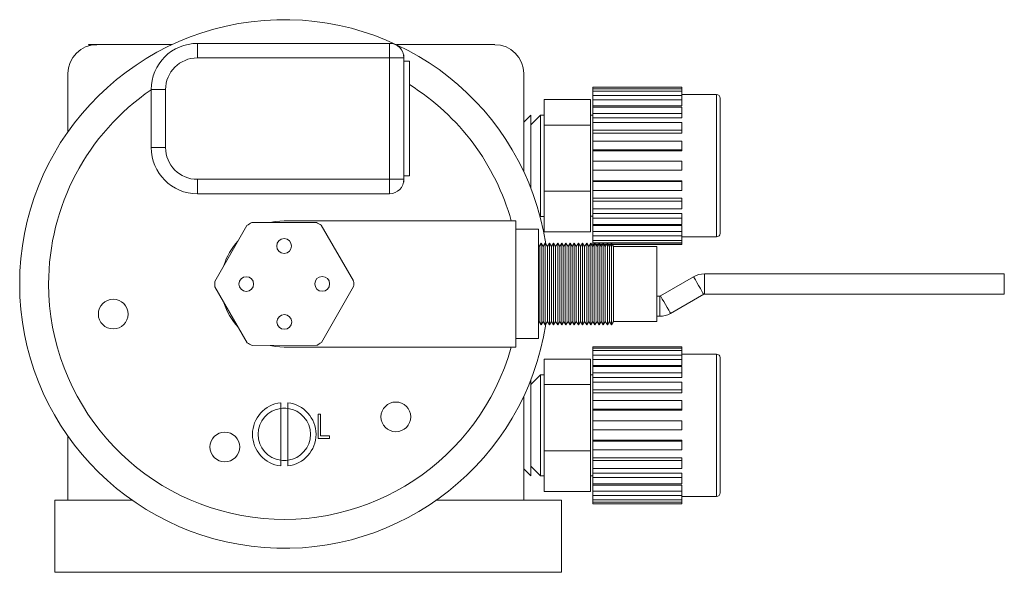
# Model space of a CAD drawing. Header units: inches. Extents: x 1.04 to 8.17, y 1.34 to 8.67.
# Tile 1 of 17: x 1.04 to 3.88, y 1.34 to 2.94. Entities that reach past the tile are written whole.
import ezdxf

# ---------------------------------------------------------------- set-up
doc = ezdxf.new("R2010")
doc.units = ezdxf.units.IN
doc.header["$MEASUREMENT"] = 0

msp = doc.modelspace()

# ---------------------------------------------------------------- linework, layer by layer
at = {"color": 7, "linetype": 'Continuous', "lineweight": 15}
for p, q in [((1.2423, 2.8653), (1.2451, 2.8625)), ((1.2423, 2.8653), (1.2664, 2.8653)), ((1.2664, 2.8653), (1.4825, 2.8653)), ((1.5558, 2.8689), (1.5558, 2.8273)), ((1.5558, 2.8689), (2.1088, 2.8689)), ((2.1088, 2.8689), (2.1088, 2.8273)), ((2.129, 2.8653), (2.4121, 2.8653)), ((2.1502, 2.8355), (2.1498, 2.8347)), ((2.1502, 2.8317), (2.1502, 2.8355)), ((2.1088, 2.8273), (1.5558, 2.8273)), ((2.1088, 2.4773), (2.1088, 2.8273)), ((2.1504, 2.8273), (2.1088, 2.8273)), ((2.1504, 2.8273), (2.1504, 2.7069)), ((2.1664, 2.8176), (2.1504, 2.8176)), ((2.1664, 2.487), (2.1664, 2.8176)), ((1.1831, 2.7819), (1.1831, 2.6143)), ((2.4954, 2.4989), (2.4954, 2.7819)), ((1.4641, 2.7356), (1.4224, 2.7356)), ((1.4224, 2.5689), (1.4224, 2.7356)), ((1.4641, 2.7356), (1.4641, 2.5689)), ((2.9508, 2.7429), (2.6941, 2.7429)), ((2.6941, 2.7426), (2.6941, 2.7429)), ((2.6941, 2.7426), (2.9508, 2.7426)), ((2.6941, 2.7383), (2.6941, 2.7426)), ((2.9508, 2.7383), (2.6941, 2.7383)), ((2.6941, 2.7316), (2.6941, 2.7383)), ((2.6941, 2.7316), (2.9508, 2.7316)), ((2.6941, 2.7188), (2.6941, 2.7316)), ((2.9508, 2.7429), (2.9508, 2.7426)), ((2.9508, 2.7383), (2.9508, 2.7426)), ((2.9508, 2.7383), (2.9508, 2.7316)), ((2.9508, 2.7188), (2.9508, 2.7316)), ((2.6874, 2.7071), (2.5541, 2.7071)), ((2.5541, 2.6336), (2.5541, 2.7071)), ((2.6874, 2.7071), (2.6874, 2.6336)), ((2.9508, 2.7188), (2.6941, 2.7188)), ((2.6941, 2.7059), (2.6941, 2.7188)), ((2.6941, 2.7059), (2.9508, 2.7059)), ((2.6941, 2.6886), (2.6941, 2.7059)), ((3.0508, 2.7213), (2.9508, 2.7213)), ((2.9508, 2.7188), (2.9508, 2.7059)), ((2.9508, 2.6886), (2.9508, 2.7059)), ((3.0608, 2.7113), (3.0608, 2.6965)), ((3.0608, 2.6965), (3.0608, 2.3213)), ((2.1502, 2.6143), (2.1502, 2.6904)), ((2.6941, 2.6886), (2.9508, 2.6886)), ((2.6941, 2.6853), (2.6941, 2.6886)), ((2.9508, 2.6856), (2.6941, 2.6856)), ((2.6941, 2.6673), (2.6941, 2.6856)), ((2.6941, 2.6673), (2.9508, 2.6673)), ((2.6941, 2.654), (2.6941, 2.6673)), ((2.9508, 2.6856), (2.9508, 2.6673)), ((2.9508, 2.654), (2.9508, 2.6673)), ((2.516, 2.6621), (2.4954, 2.6415)), ((2.5438, 2.6621), (2.516, 2.6343)), ((2.516, 2.6511), (2.516, 2.6621)), ((2.516, 2.4507), (2.516, 2.6511)), ((2.5541, 2.6621), (2.5438, 2.6621)), ((2.5438, 2.6511), (2.5438, 2.6621)), ((2.5438, 2.3704), (2.5438, 2.6511)), ((2.6941, 2.6619), (2.6874, 2.6619)), ((2.6941, 2.654), (2.9508, 2.654)), ((2.6941, 2.6405), (2.6941, 2.654)), ((2.9508, 2.6408), (2.6941, 2.6408)), ((2.6941, 2.6184), (2.6941, 2.6408)), ((2.9508, 2.6408), (2.9508, 2.6184)), ((2.5541, 2.4428), (2.5541, 2.6336)), ((2.6874, 2.6336), (2.5541, 2.6336)), ((2.6874, 2.6336), (2.6874, 2.4428)), ((2.6941, 2.6184), (2.9508, 2.6184)), ((2.6941, 2.61), (2.6941, 2.6184)), ((2.6941, 2.61), (2.9508, 2.61)), ((2.6941, 2.5872), (2.6941, 2.61)), ((2.9508, 2.61), (2.9508, 2.6184)), ((2.1504, 2.5976), (2.1504, 2.4773)), ((2.9508, 2.5876), (2.6941, 2.5876)), ((2.6941, 2.5625), (2.6941, 2.5876)), ((2.9508, 2.5876), (2.9508, 2.5625)), ((1.4641, 2.5689), (1.4224, 2.5689)), ((2.6941, 2.5625), (2.9508, 2.5625)), ((2.6941, 2.5597), (2.6941, 2.5625)), ((2.6941, 2.5597), (2.9508, 2.5597)), ((2.6941, 2.5295), (2.6941, 2.5597)), ((2.9508, 2.5597), (2.9508, 2.5625)), ((2.9508, 2.5295), (2.6941, 2.5295)), ((2.6941, 2.5035), (2.6941, 2.5295)), ((2.9508, 2.5295), (2.9508, 2.5035)), ((2.6941, 2.4733), (2.6941, 2.5035)), ((2.6941, 2.5035), (2.9508, 2.5035)), ((1.5558, 2.4773), (2.1088, 2.4773)), ((1.5558, 2.4773), (1.5558, 2.4356)), ((2.1088, 2.4773), (2.1504, 2.4773)), ((2.1088, 2.4773), (2.1088, 2.4356)), ((2.1498, 2.4698), (2.1502, 2.4691)), ((2.1502, 2.4691), (2.1502, 2.4729)), ((2.1504, 2.487), (2.1664, 2.487)), ((2.6941, 2.4733), (2.9508, 2.4733)), ((2.6941, 2.4705), (2.6941, 2.4733)), ((2.9508, 2.4705), (2.6941, 2.4705)), ((2.6941, 2.4454), (2.6941, 2.4705)), ((2.9508, 2.4705), (2.9508, 2.4733)), ((2.9508, 2.4705), (2.9508, 2.4454)), ((2.6874, 2.4428), (2.5541, 2.4428)), ((2.5541, 2.4428), (2.5541, 2.3255)), ((2.6874, 2.3255), (2.6874, 2.4428)), ((2.6941, 2.4454), (2.9508, 2.4454)), ((2.6941, 2.4229), (2.6941, 2.445)), ((2.1088, 2.4356), (1.5558, 2.4356)), ((2.6941, 2.4229), (2.9508, 2.4229)), ((2.6941, 2.4146), (2.6941, 2.4229)), ((2.9508, 2.4146), (2.6941, 2.4146)), ((2.6941, 2.3921), (2.6941, 2.4146)), ((2.9508, 2.4146), (2.9508, 2.4229)), ((2.9508, 2.4146), (2.9508, 2.3921)), ((2.6941, 2.3921), (2.9508, 2.3921)), ((2.6941, 2.3788), (2.6941, 2.3917)), ((2.4724, 2.3573), (1.8058, 2.3573)), ((2.4724, 1.9939), (2.4724, 2.3573)), ((2.5415, 2.3728), (2.5438, 2.3704)), ((2.5438, 2.3704), (2.5541, 2.3704)), ((2.6874, 2.3706), (2.6941, 2.3706)), ((2.6941, 2.3788), (2.9508, 2.3788)), ((2.6941, 2.3656), (2.6941, 2.3788)), ((2.9508, 2.3656), (2.6941, 2.3656)), ((2.6941, 2.3472), (2.6941, 2.3656)), ((2.9508, 2.3656), (2.9508, 2.3788)), ((2.9508, 2.3656), (2.9508, 2.3472)), ((1.6984, 2.3444), (1.6059, 2.1831)), ((1.8983, 2.353), (1.7123, 2.3524)), ((2.0056, 2.1842), (1.9122, 2.345)), ((2.5378, 2.3331), (2.4724, 2.3331)), ((2.5378, 2.3331), (2.5378, 2.0181)), ((2.6874, 2.3255), (2.5541, 2.3255)), ((2.6941, 2.3472), (2.9508, 2.3472)), ((2.6941, 2.3441), (2.6941, 2.347)), ((2.6941, 2.3441), (2.9508, 2.3441)), ((2.6941, 2.3269), (2.6941, 2.3441)), ((2.9508, 2.3269), (2.6941, 2.3269)), ((2.6941, 2.3139), (2.6941, 2.3269)), ((2.9508, 2.3269), (2.9508, 2.3441)), ((2.9508, 2.3269), (2.9508, 2.3139)), ((2.6941, 2.3139), (2.9508, 2.3139)), ((2.6941, 2.3011), (2.6941, 2.3139)), ((2.9508, 2.3011), (2.6941, 2.3011)), ((2.6941, 2.2944), (2.6941, 2.3011)), ((2.9508, 2.3011), (2.9508, 2.3139)), ((2.9508, 2.3113), (3.0508, 2.3113)), ((2.9508, 2.3011), (2.9508, 2.2944)), ((2.5395, 2.2833), (2.5378, 2.2863)), ((2.5455, 2.2936), (2.5395, 2.2833)), ((2.5395, 2.2833), (2.5395, 2.0679)), ((2.5514, 2.2833), (2.5455, 2.2936)), ((2.5455, 2.2936), (2.5455, 2.0576)), ((2.5574, 2.2936), (2.5514, 2.2833)), ((2.5514, 2.2833), (2.5514, 2.0679)), ((2.5634, 2.2833), (2.5574, 2.2936)), ((2.5574, 2.2936), (2.5574, 2.0576)), ((2.5693, 2.2936), (2.5634, 2.2833)), ((2.5634, 2.2833), (2.5634, 2.0679)), ((2.5753, 2.2833), (2.5693, 2.2936)), ((2.5693, 2.2936), (2.5693, 2.0576)), ((2.5812, 2.2936), (2.5753, 2.2833)), ((2.5753, 2.2833), (2.5753, 2.0679)), ((2.5872, 2.2833), (2.5812, 2.2936)), ((2.5812, 2.2936), (2.5812, 2.0576)), ((2.5932, 2.2936), (2.5872, 2.2833)), ((2.5872, 2.2833), (2.5872, 2.0679)), ((2.5991, 2.2833), (2.5932, 2.2936)), ((2.5932, 2.2936), (2.5932, 2.0576)), ((2.6051, 2.2936), (2.5991, 2.2833)), ((2.5991, 2.2833), (2.5991, 2.0679)), ((2.611, 2.2833), (2.6051, 2.2936)), ((2.6051, 2.2936), (2.6051, 2.0576)), ((2.617, 2.2936), (2.611, 2.2833)), ((2.611, 2.2833), (2.611, 2.0679)), ((2.6229, 2.2833), (2.617, 2.2936)), ((2.617, 2.2936), (2.617, 2.0576)), ((2.6289, 2.2936), (2.6229, 2.2833)), ((2.6229, 2.2833), (2.6229, 2.0679)), ((2.6349, 2.2833), (2.6289, 2.2936)), ((2.6289, 2.2936), (2.6289, 2.0576)), ((2.6408, 2.2936), (2.6349, 2.2833)), ((2.6349, 2.2833), (2.6349, 2.0679)), ((2.6468, 2.2833), (2.6408, 2.2936)), ((2.6408, 2.2936), (2.6408, 2.0576)), ((2.6527, 2.2936), (2.6468, 2.2833)), ((2.6468, 2.2833), (2.6468, 2.0679)), ((2.6587, 2.2833), (2.6527, 2.2936)), ((2.6527, 2.2936), (2.6527, 2.0576)), ((2.6647, 2.2936), (2.6587, 2.2833)), ((2.6587, 2.2833), (2.6587, 2.0679)), ((2.6706, 2.2833), (2.6647, 2.2936)), ((2.6647, 2.2936), (2.6647, 2.0576)), ((2.6766, 2.2936), (2.6706, 2.2833)), ((2.6706, 2.2833), (2.6706, 2.0679)), ((2.6825, 2.2833), (2.6766, 2.2936)), ((2.6766, 2.2936), (2.6766, 2.0576)), ((2.6885, 2.2936), (2.6825, 2.2833)), ((2.6825, 2.2833), (2.6825, 2.0679)), ((2.6944, 2.2833), (2.6885, 2.2936)), ((2.6885, 2.2936), (2.6885, 2.0576)), ((2.6941, 2.2944), (2.9508, 2.2944)), ((2.6941, 2.29), (2.6941, 2.2944)), ((2.6983, 2.29), (2.6941, 2.29)), ((2.6941, 2.2896), (2.6941, 2.29)), ((2.6941, 2.2896), (2.6981, 2.2896)), ((2.7004, 2.2936), (2.6944, 2.2833)), ((2.6944, 2.2833), (2.6944, 2.0679)), ((2.7064, 2.2833), (2.7004, 2.2936)), ((2.7004, 2.2936), (2.7004, 2.0576)), ((2.7102, 2.29), (2.7025, 2.29)), ((2.7027, 2.2896), (2.71, 2.2896)), ((2.7123, 2.2936), (2.7064, 2.2833)), ((2.7064, 2.2833), (2.7064, 2.0679)), ((2.7183, 2.2833), (2.7123, 2.2936)), ((2.7123, 2.2936), (2.7123, 2.0576)), ((2.7222, 2.29), (2.7144, 2.29)), ((2.7146, 2.2896), (2.7219, 2.2896)), ((2.7242, 2.2936), (2.7183, 2.2833)), ((2.7183, 2.2833), (2.7183, 2.0679)), ((2.7302, 2.2833), (2.7242, 2.2936)), ((2.7242, 2.2936), (2.7242, 2.0576)), ((2.7341, 2.29), (2.7263, 2.29)), ((2.7265, 2.2896), (2.7339, 2.2896)), ((2.7362, 2.2936), (2.7302, 2.2833)), ((2.7302, 2.2833), (2.7302, 2.0679)), ((2.7421, 2.2833), (2.7362, 2.2936)), ((2.7362, 2.2936), (2.7362, 2.0576)), ((2.746, 2.29), (2.7382, 2.29)), ((2.7385, 2.2896), (2.7458, 2.2896)), ((2.7481, 2.2936), (2.7421, 2.2833)), ((2.7421, 2.2833), (2.7421, 2.0679)), ((2.754, 2.2833), (2.7481, 2.2936)), ((2.7481, 2.2936), (2.7481, 2.0576)), ((2.9508, 2.29), (2.7502, 2.29)), ((2.7504, 2.2896), (2.9508, 2.2896)), ((2.8791, 2.2833), (2.754, 2.2833)), ((2.754, 2.2833), (2.754, 2.0679)), ((2.8791, 2.2833), (2.8791, 2.0679)), ((2.9508, 2.29), (2.9508, 2.2944)), ((2.9508, 2.29), (2.9508, 2.2896)), ((2.9843, 2.1964), (2.8889, 2.1413)), ((3.8791, 2.2048), (3.0156, 2.2048)), ((3.8791, 2.2048), (3.8791, 2.1464)), ((1.606, 2.167), (1.6994, 2.0063)), ((1.9131, 2.0069), (2.0056, 2.1681)), ((2.8868, 2.1408), (2.8791, 2.1408)), ((2.9181, 2.0908), (3.0135, 2.1459)), ((3.0156, 2.1464), (3.8791, 2.1464)), ((2.8791, 2.0824), (2.8868, 2.0824)), ((2.5378, 2.0649), (2.5395, 2.0679)), ((2.5395, 2.0679), (2.5455, 2.0576)), ((2.5455, 2.0576), (2.5514, 2.0679)), ((2.5514, 2.0679), (2.5574, 2.0576)), ((2.5574, 2.0576), (2.5634, 2.0679)), ((2.5634, 2.0679), (2.5693, 2.0576)), ((2.5693, 2.0576), (2.5753, 2.0679)), ((2.5753, 2.0679), (2.5812, 2.0576)), ((2.5812, 2.0576), (2.5872, 2.0679)), ((2.5872, 2.0679), (2.5932, 2.0576)), ((2.5932, 2.0576), (2.5991, 2.0679)), ((2.5991, 2.0679), (2.6051, 2.0576)), ((2.6051, 2.0576), (2.611, 2.0679)), ((2.611, 2.0679), (2.617, 2.0576)), ((2.617, 2.0576), (2.6229, 2.0679)), ((2.6229, 2.0679), (2.6289, 2.0576)), ((2.6289, 2.0576), (2.6349, 2.0679)), ((2.6349, 2.0679), (2.6408, 2.0576)), ((2.6408, 2.0576), (2.6468, 2.0679)), ((2.6468, 2.0679), (2.6527, 2.0576)), ((2.6527, 2.0576), (2.6587, 2.0679)), ((2.6587, 2.0679), (2.6647, 2.0576)), ((2.6647, 2.0576), (2.6706, 2.0679)), ((2.6706, 2.0679), (2.6766, 2.0576)), ((2.6766, 2.0576), (2.6825, 2.0679)), ((2.6825, 2.0679), (2.6885, 2.0576)), ((2.6885, 2.0576), (2.6944, 2.0679)), ((2.6944, 2.0679), (2.7004, 2.0576)), ((2.7004, 2.0576), (2.7064, 2.0679)), ((2.7064, 2.0679), (2.7123, 2.0576)), ((2.7123, 2.0576), (2.7183, 2.0679)), ((2.7183, 2.0679), (2.7242, 2.0576)), ((2.7242, 2.0576), (2.7302, 2.0679)), ((2.7302, 2.0679), (2.7362, 2.0576)), ((2.7362, 2.0576), (2.7421, 2.0679)), ((2.7421, 2.0679), (2.7481, 2.0576)), ((2.7481, 2.0576), (2.754, 2.0679)), ((2.754, 2.0679), (2.8791, 2.0679)), ((2.5378, 2.0181), (2.4724, 2.0181)), ((1.7133, 1.9983), (1.8992, 1.9988)), ((1.8058, 1.9939), (2.4724, 1.9939)), ((2.9508, 1.9949), (2.6941, 1.9949)), ((2.6941, 1.9946), (2.6941, 1.9949)), ((2.6941, 1.9946), (2.9508, 1.9946)), ((2.6941, 1.9903), (2.6941, 1.9946)), ((2.9508, 1.9903), (2.6941, 1.9903)), ((2.6941, 1.9836), (2.6941, 1.9903)), ((2.9508, 1.9949), (2.9508, 1.9946)), ((2.9508, 1.9903), (2.9508, 1.9946)), ((2.9508, 1.9903), (2.9508, 1.9836)), ((2.6874, 1.9591), (2.5541, 1.9591)), ((2.5541, 1.8856), (2.5541, 1.9591)), ((2.6874, 1.9591), (2.6874, 1.8856)), ((2.6941, 1.9836), (2.9508, 1.9836)), ((2.6941, 1.9708), (2.6941, 1.9836)), ((2.9508, 1.9708), (2.6941, 1.9708)), ((2.6941, 1.9579), (2.6941, 1.9708)), ((2.6941, 1.9579), (2.9508, 1.9579)), ((2.6941, 1.9406), (2.6941, 1.9579)), ((2.9508, 1.9708), (2.9508, 1.9836)), ((3.0508, 1.9733), (2.9508, 1.9733)), ((2.9508, 1.9708), (2.9508, 1.9579)), ((2.9508, 1.9406), (2.9508, 1.9579)), ((3.0608, 1.9633), (3.0608, 1.9485)), ((2.6941, 1.9406), (2.9508, 1.9406)), ((2.6941, 1.9373), (2.6941, 1.9406)), ((2.9508, 1.9376), (2.6941, 1.9376)), ((2.6941, 1.9193), (2.6941, 1.9376)), ((2.9508, 1.9376), (2.9508, 1.9193)), ((3.0608, 1.9485), (3.0608, 1.5733)), ((2.5438, 1.9141), (2.516, 1.8863)), ((2.516, 1.6224), (2.516, 1.9006)), ((2.5541, 1.9141), (2.5438, 1.9141)), ((2.5438, 1.9031), (2.5438, 1.9141)), ((2.5438, 1.6224), (2.5438, 1.9031)), ((2.6941, 1.9139), (2.6874, 1.9139)), ((2.6941, 1.9193), (2.9508, 1.9193)), ((2.6941, 1.906), (2.6941, 1.9193)), ((2.6941, 1.906), (2.9508, 1.906)), ((2.6941, 1.8925), (2.6941, 1.906)), ((2.9508, 1.906), (2.9508, 1.9193)), ((2.5541, 1.6948), (2.5541, 1.8856)), ((2.6874, 1.8856), (2.5541, 1.8856)), ((2.6874, 1.8856), (2.6874, 1.6948)), ((2.9508, 1.8928), (2.6941, 1.8928)), ((2.6941, 1.8704), (2.6941, 1.8928)), ((2.9508, 1.8928), (2.9508, 1.8704)), ((2.4954, 1.5529), (2.4954, 1.8524)), ((2.6941, 1.8704), (2.9508, 1.8704)), ((2.6941, 1.862), (2.6941, 1.8704)), ((2.6941, 1.862), (2.9508, 1.862)), ((2.6941, 1.8392), (2.6941, 1.862)), ((2.9508, 1.862), (2.9508, 1.8704)), ((1.7958, 1.8333), (1.7958, 1.8171)), ((1.7958, 1.8171), (1.7958, 1.6675)), ((1.8158, 1.8333), (1.8158, 1.8171)), ((1.8158, 1.8171), (1.8158, 1.6675)), ((2.9508, 1.8396), (2.6941, 1.8396)), ((2.6941, 1.8145), (2.6941, 1.8396)), ((2.6941, 1.8145), (2.9508, 1.8145)), ((2.6941, 1.8117), (2.6941, 1.8145)), ((2.9508, 1.8396), (2.9508, 1.8145)), ((2.9508, 1.8117), (2.9508, 1.8145)), ((1.9036, 1.8), (1.9098, 1.8)), ((1.9036, 1.7306), (1.9036, 1.8)), ((1.9098, 1.8), (1.9098, 1.7377)), ((2.6941, 1.8117), (2.9508, 1.8117)), ((2.6941, 1.7815), (2.6941, 1.8117)), ((2.9508, 1.7815), (2.6941, 1.7815)), ((2.6941, 1.7555), (2.6941, 1.7815)), ((2.9508, 1.7815), (2.9508, 1.7555)), ((1.1831, 1.737), (1.1831, 1.5529)), ((1.9365, 1.7306), (1.9036, 1.7306)), ((1.9098, 1.7377), (1.9365, 1.7377)), ((1.9365, 1.7377), (1.9365, 1.7306)), ((2.6941, 1.7253), (2.6941, 1.7555)), ((2.6941, 1.7555), (2.9508, 1.7555)), ((2.6941, 1.7253), (2.9508, 1.7253)), ((2.6941, 1.7225), (2.6941, 1.7253)), ((2.9508, 1.7225), (2.6941, 1.7225)), ((2.6941, 1.6974), (2.6941, 1.7225)), ((2.9508, 1.7225), (2.9508, 1.7253)), ((2.9508, 1.7225), (2.9508, 1.6974)), ((2.6874, 1.6948), (2.5541, 1.6948)), ((2.5541, 1.6948), (2.5541, 1.5775)), ((2.6874, 1.5775), (2.6874, 1.6948)), ((2.6941, 1.6974), (2.9508, 1.6974)), ((2.6941, 1.6749), (2.6941, 1.697)), ((2.6941, 1.6749), (2.9508, 1.6749)), ((2.6941, 1.6666), (2.6941, 1.6749)), ((2.9508, 1.6666), (2.9508, 1.6749)), ((1.7958, 1.6675), (1.7958, 1.6513)), ((1.8158, 1.6675), (1.8158, 1.6513)), ((2.516, 1.6502), (2.5438, 1.6224)), ((2.9508, 1.6666), (2.6941, 1.6666)), ((2.6941, 1.6441), (2.6941, 1.6666)), ((2.9508, 1.6666), (2.9508, 1.6441)), ((2.4954, 1.643), (2.516, 1.6224)), ((2.5438, 1.6224), (2.5541, 1.6224)), ((2.6874, 1.6226), (2.6941, 1.6226)), ((2.6941, 1.6441), (2.9508, 1.6441)), ((2.6941, 1.6308), (2.6941, 1.6437)), ((2.6941, 1.6308), (2.9508, 1.6308)), ((2.6941, 1.6176), (2.6941, 1.6308)), ((2.9508, 1.6176), (2.6941, 1.6176)), ((2.6941, 1.5992), (2.6941, 1.6176)), ((2.9508, 1.6176), (2.9508, 1.6308)), ((2.9508, 1.6176), (2.9508, 1.5992)), ((2.6941, 1.5992), (2.9508, 1.5992)), ((2.6941, 1.5961), (2.6941, 1.599)), ((2.6941, 1.5961), (2.9508, 1.5961)), ((2.6941, 1.5789), (2.6941, 1.5961)), ((2.9508, 1.5789), (2.9508, 1.5961)), ((2.6874, 1.5775), (2.5541, 1.5775)), ((2.9508, 1.5789), (2.6941, 1.5789)), ((2.6941, 1.5659), (2.6941, 1.5789)), ((2.6941, 1.5659), (2.9508, 1.5659)), ((2.6941, 1.5531), (2.6941, 1.5659)), ((2.9508, 1.5789), (2.9508, 1.5659)), ((2.9508, 1.5531), (2.9508, 1.5659)), ((2.9508, 1.5633), (3.0508, 1.5633)), ((1.1454, 1.3446), (1.1454, 1.5529)), ((1.1454, 1.5529), (1.1831, 1.5529)), ((1.3671, 1.5529), (1.1831, 1.5529)), ((2.4954, 1.5529), (2.2444, 1.5529)), ((2.4954, 1.5529), (2.6038, 1.5529)), ((2.6038, 1.5529), (2.6038, 1.3446)), ((2.9508, 1.5531), (2.6941, 1.5531)), ((2.6941, 1.5464), (2.6941, 1.5531)), ((2.6941, 1.5464), (2.9508, 1.5464)), ((2.6941, 1.542), (2.6941, 1.5464)), ((2.9508, 1.542), (2.6941, 1.542)), ((2.6941, 1.5416), (2.6941, 1.542)), ((2.6941, 1.5416), (2.9508, 1.5416)), ((2.9508, 1.5531), (2.9508, 1.5464)), ((2.9508, 1.542), (2.9508, 1.5464)), ((2.9508, 1.542), (2.9508, 1.5416)), ((1.1454, 1.3446), (2.6038, 1.3446))]:
    msp.add_line(p, q, dxfattribs=at)
at = {"color": 8, "linetype": 'Continuous', "lineweight": 15}
for p, q in [((3.0508, 2.7057), (3.0508, 2.7213)), ((3.0508, 2.3113), (3.0508, 2.7057)), ((3.0156, 2.2048), (3.0156, 2.1464)), ((2.8868, 2.1408), (2.8868, 2.0824)), ((3.0508, 1.9577), (3.0508, 1.9733)), ((3.0508, 1.5633), (3.0508, 1.9577))]:
    msp.add_line(p, q, dxfattribs=at)
at = {"color": 7, "linetype": 'Continuous', "lineweight": 15, "flags": 128}
for points in [[(1.8058, 2.3573), (1.781, 2.3556), (1.7647, 2.3526)], [(1.7657, 1.9984), (1.781, 1.9956), (1.8058, 1.9939)]]:
    msp.add_lwpolyline(points, dxfattribs=at)
at = {"color": 8, "linetype": 'Continuous', "lineweight": 15, "flags": 128}
for points in [[(2.9843, 2.1964), (2.9845, 2.196), (2.9863, 2.193), (2.9895, 2.1874), (2.9939, 2.1798), (2.9989, 2.1712), (3.0039, 2.1625), (3.0083, 2.1549), (3.0115, 2.1493), (3.0133, 2.1463), (3.0135, 2.1459)], [(2.8889, 2.1413), (2.8892, 2.141), (2.8909, 2.138), (2.8941, 2.1323), (2.8985, 2.1247), (2.9035, 2.1161), (2.9085, 2.1074), (2.9129, 2.0998), (2.9161, 2.0942), (2.9179, 2.0912), (2.9181, 2.0908)]]:
    msp.add_lwpolyline(points, dxfattribs=at)
at = {"color": 7, "linetype": 'Continuous', "lineweight": 15}
for centre, radius in [((1.8055, 2.2849), 0.0213), ((1.6964, 2.1753), 0.0213), ((1.9151, 2.1759), 0.0213), ((1.3134, 2.0888), 0.0428), ((1.8061, 2.0663), 0.0213), ((2.1272, 1.7926), 0.0428), ((1.6348, 1.7058), 0.0428)]:
    msp.add_circle(centre, radius, dxfattribs=at)
for centre, radius, start, end in [((1.8058, 2.1756), 0.7617, 8.7584, 180), ((1.2664, 2.7819), 0.0833, 90, 180), ((1.5558, 2.7356), 0.1333, 90, 180), ((2.1088, 2.8273), 0.0417, 0, 90), ((2.4121, 2.7819), 0.0833, 0, 90), ((1.5558, 2.7356), 0.0917, 90, 180), ((1.8058, 2.1756), 0.6783, 15.5342, 57.8866), ((1.8058, 2.1756), 0.6783, 124.41, 180), ((3.0508, 2.7113), 0.01, 0, 90), ((1.5558, 2.5689), 0.1333, 180, 270), ((1.5558, 2.5689), 0.0917, 180, 270), ((2.1088, 2.4773), 0.0417, 270, 0), ((1.8058, 2.1756), 0.2, 117.8524, 122.458), ((1.8058, 2.1756), 0.2, 57.8524, 62.458), ((1.8058, 2.1756), 0.1817, 137.2576, 163.0528), ((3.0508, 2.3213), 0.01, 270, 0), ((1.8058, 2.1756), 0.2, 177.8524, 182.458), ((1.8058, 2.1756), 0.2, 357.8524, 2.458), ((3.0156, 2.1423), 0.0625, 90, 120), ((1.8058, 2.1756), 0.7617, 180, 351.2416), ((1.8058, 2.1756), 0.6783, 180, 344.4658), ((2.8868, 2.1449), 0.00417, 270, 300), ((3.0156, 2.1423), 0.00417, 90, 120), ((1.8058, 2.1756), 0.1817, 197.2576, 223.0528), ((2.8868, 2.1449), 0.0625, 270, 300), ((1.8058, 2.1756), 0.2, 237.8524, 242.458), ((1.8058, 2.1756), 0.2, 297.8524, 302.458), ((3.0508, 1.9633), 0.01, 0, 90), ((1.8058, 1.7423), 0.0915, 96.2732, 263.7268), ((1.8058, 1.7423), 0.0755, 97.6129, 262.3871), ((1.8058, 1.7423), 0.0755, 82.3591, 97.7061), ((1.8058, 1.7423), 0.0915, 276.2732, 83.7268), ((1.8058, 1.7423), 0.0755, 277.6129, 82.3871), ((1.8058, 1.7423), 0.0755, 262.3205, 277.7857), ((3.0508, 1.5733), 0.01, 270, 0)]:
    msp.add_arc(centre, radius, start, end, dxfattribs=at)
msp.add_open_spline([(2.1504, 2.7069), (2.1503, 2.6977), (2.1501, 2.6791), (2.1497, 2.6511), (2.1501, 2.6236), (2.1503, 2.6063), (2.1504, 2.5976)], degree=3, knots=[0, 0, 0, 0, 0.256019, 0.51882, 0.75725, 1, 1, 1, 1], dxfattribs=at)

doc.saveas('drawing.dxf')
